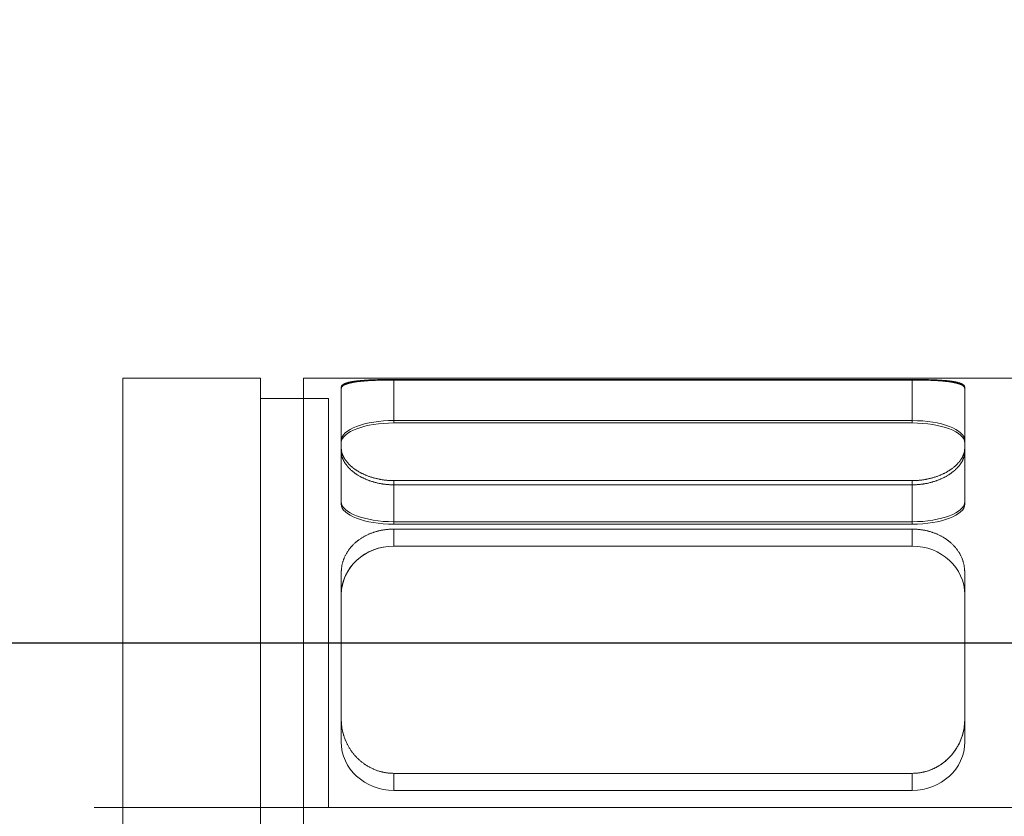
# Model space of a CAD drawing. Header units: millimetres. Extents: x 19428 to 22105, y 2450 to 5923.
# Tile 26 of 35: x 20238 to 20255, y 5444 to 5458. Entities that reach past the tile are written whole.
import ezdxf

# ---------------------------------------------------------------- set-up
doc = ezdxf.new("R2010")
doc.units = ezdxf.units.MM
doc.layers.add('图层1', color=7, linetype='Continuous', lineweight=25)
doc.layers.add('图层7', color=4, linetype='Continuous', lineweight=13)

# ---------------------------------------------------------------- blocks, each defined once
blk = doc.blocks.new('VL-O-1-4')
at = {"layer": '图层7'}
for p, q in [((1810.248, -1474.71), (1810.248, -1489.91)), ((1812.689, -1474.71), (1810.248, -1474.71)), ((1812.689, -1474.71), (1812.689, -1489.91)), ((1813.449, -1474.711), (1839.449, -1474.711)), ((1813.449, -1489.91), (1813.449, -1474.711)), ((1815.044, -1474.735), (1824.218, -1474.735)), ((1815.044, -1474.735), (1815.044, -1474.745)), ((1824.218, -1474.745), (1815.044, -1474.745)), ((1815.044, -1474.745), (1815.044, -1475.504)), ((1824.218, -1474.735), (1824.218, -1474.745)), ((1824.218, -1474.745), (1824.218, -1475.504)), ((1814.116, -1474.871), (1814.116, -1474.895)), ((1814.116, -1474.895), (1814.116, -1476.011)), ((1825.146, -1474.871), (1825.146, -1474.895)), ((1825.146, -1476.011), (1825.146, -1474.895)), ((1813.449, -1475.072), (1812.689, -1475.072)), ((1813.888, -1475.072), (1813.449, -1475.072)), ((1813.888, -1475.073), (1813.449, -1475.073)), ((1813.888, -1482.31), (1813.888, -1475.073)), ((1815.044, -1475.463), (1824.218, -1475.463)), ((1824.218, -1475.504), (1815.044, -1475.504)), ((1814.116, -1476.011), (1814.116, -1476.939)), ((1825.146, -1476.011), (1825.146, -1476.939)), ((1824.218, -1476.524), (1815.044, -1476.524)), ((1815.044, -1476.524), (1815.044, -1477.294)), ((1815.044, -1476.599), (1824.218, -1476.599)), ((1824.218, -1476.524), (1824.218, -1477.294)), ((1824.218, -1477.253), (1815.044, -1477.253)), ((1815.044, -1477.294), (1824.218, -1477.294)), ((1824.218, -1477.383), (1815.044, -1477.383)), ((1815.044, -1477.383), (1815.044, -1477.684)), ((1824.218, -1477.383), (1824.218, -1477.684)), ((1824.218, -1477.684), (1815.044, -1477.684)), ((1814.116, -1478.15), (1814.116, -1480.755)), ((1825.146, -1480.755), (1825.146, -1478.15)), ((1814.116, -1480.755), (1814.116, -1481.147)), ((1825.146, -1480.755), (1825.146, -1481.147)), ((1815.044, -1481.704), (1824.218, -1481.704)), ((1815.044, -1481.704), (1815.044, -1482.005)), ((1824.218, -1481.704), (1824.218, -1482.005)), ((1815.044, -1482.005), (1824.218, -1482.005)), ((1847.155, -1482.31), (1809.742, -1482.31)), ((1834.515, -1482.31), (1813.888, -1482.31))]:
    blk.add_line(p, q, dxfattribs=at)
for points in [[(1814.116, -1474.871), (1814.116, -1474.87), (1814.116, -1474.867), (1814.116, -1474.865), (1814.117, -1474.863), (1814.117, -1474.862), (1814.118, -1474.859), (1814.119, -1474.857), (1814.12, -1474.854), (1814.121, -1474.851), (1814.123, -1474.849), (1814.123, -1474.848), (1814.124, -1474.846), (1814.126, -1474.844), (1814.128, -1474.841), (1814.131, -1474.839), (1814.133, -1474.836), (1814.136, -1474.834), (1814.137, -1474.833), (1814.139, -1474.831), (1814.142, -1474.829), (1814.145, -1474.827), (1814.147, -1474.825), (1814.148, -1474.824), (1814.152, -1474.822), (1814.156, -1474.82), (1814.158, -1474.819), (1814.16, -1474.817), (1814.164, -1474.815), (1814.169, -1474.813), (1814.173, -1474.811), (1814.178, -1474.809), (1814.183, -1474.807), (1814.186, -1474.806), (1814.188, -1474.805), (1814.194, -1474.803), (1814.199, -1474.801), (1814.205, -1474.799), (1814.211, -1474.797), (1814.217, -1474.795), (1814.22, -1474.794), (1814.223, -1474.793), (1814.23, -1474.791), (1814.236, -1474.79), (1814.243, -1474.788), (1814.25, -1474.786), (1814.257, -1474.784), (1814.261, -1474.784), (1814.264, -1474.783), (1814.272, -1474.781), (1814.279, -1474.78), (1814.287, -1474.778), (1814.295, -1474.777), (1814.303, -1474.775), (1814.307, -1474.774), (1814.311, -1474.774), (1814.319, -1474.772), (1814.328, -1474.771), (1814.336, -1474.77), (1814.345, -1474.768), (1814.354, -1474.767), (1814.358, -1474.766), (1814.362, -1474.766), (1814.371, -1474.765), (1814.38, -1474.764), (1814.385, -1474.763), (1814.389, -1474.762), (1814.399, -1474.761), (1814.408, -1474.76), (1814.413, -1474.76), (1814.418, -1474.759), (1814.427, -1474.758), (1814.437, -1474.757), (1814.447, -1474.756), (1814.458, -1474.755), (1814.468, -1474.754), (1814.473, -1474.754), (1814.479, -1474.753), (1814.489, -1474.752), (1814.5, -1474.752), (1814.511, -1474.751), (1814.522, -1474.75), (1814.534, -1474.749), (1814.539, -1474.749), (1814.545, -1474.748), (1814.557, -1474.748), (1814.568, -1474.747), (1814.58, -1474.746), (1814.592, -1474.745), (1814.604, -1474.745), (1814.61, -1474.744), (1814.616, -1474.744), (1814.629, -1474.744), (1814.641, -1474.743), (1814.654, -1474.742), (1814.666, -1474.742), (1814.679, -1474.741), (1814.685, -1474.741), (1814.692, -1474.741), (1814.704, -1474.74), (1814.717, -1474.74), (1814.73, -1474.739), (1814.743, -1474.739), (1814.757, -1474.739), (1814.763, -1474.738), (1814.77, -1474.738), (1814.783, -1474.738), (1814.796, -1474.738), (1814.803, -1474.737), (1814.81, -1474.737), (1814.823, -1474.737), (1814.837, -1474.737), (1814.843, -1474.737), (1814.85, -1474.736), (1814.863, -1474.736), (1814.877, -1474.736), (1814.89, -1474.736), (1814.904, -1474.736), (1814.917, -1474.735), (1814.924, -1474.735), (1814.931, -1474.735), (1814.944, -1474.735), (1814.958, -1474.735), (1814.971, -1474.735), (1814.985, -1474.735), (1814.998, -1474.735), (1815.005, -1474.735), (1815.011, -1474.735), (1815.025, -1474.735), (1815.038, -1474.735), (1815.044, -1474.735)], [(1815.044, -1474.745), (1815.038, -1474.745), (1815.025, -1474.745), (1815.011, -1474.745), (1815.005, -1474.745), (1814.998, -1474.745), (1814.985, -1474.745), (1814.971, -1474.745), (1814.958, -1474.745), (1814.945, -1474.745), (1814.931, -1474.745), (1814.924, -1474.745), (1814.918, -1474.745), (1814.904, -1474.746), (1814.891, -1474.746), (1814.877, -1474.746), (1814.864, -1474.746), (1814.85, -1474.747), (1814.844, -1474.747), (1814.837, -1474.747), (1814.823, -1474.747), (1814.81, -1474.748), (1814.803, -1474.748), (1814.797, -1474.748), (1814.783, -1474.748), (1814.77, -1474.749), (1814.764, -1474.749), (1814.757, -1474.749), (1814.744, -1474.75), (1814.731, -1474.75), (1814.718, -1474.751), (1814.705, -1474.751), (1814.692, -1474.752), (1814.686, -1474.752), (1814.679, -1474.752), (1814.667, -1474.753), (1814.654, -1474.754), (1814.642, -1474.754), (1814.629, -1474.755), (1814.617, -1474.756), (1814.611, -1474.756), (1814.605, -1474.756), (1814.593, -1474.757), (1814.581, -1474.758), (1814.569, -1474.759), (1814.557, -1474.76), (1814.546, -1474.76), (1814.54, -1474.761), (1814.534, -1474.761), (1814.523, -1474.762), (1814.512, -1474.763), (1814.501, -1474.764), (1814.49, -1474.765), (1814.479, -1474.766), (1814.474, -1474.767), (1814.468, -1474.767), (1814.458, -1474.768), (1814.448, -1474.769), (1814.438, -1474.77), (1814.428, -1474.772), (1814.418, -1474.773), (1814.413, -1474.773), (1814.408, -1474.774), (1814.399, -1474.775), (1814.39, -1474.776), (1814.385, -1474.777), (1814.381, -1474.778), (1814.372, -1474.779), (1814.363, -1474.78), (1814.358, -1474.781), (1814.354, -1474.782), (1814.345, -1474.783), (1814.337, -1474.784), (1814.328, -1474.786), (1814.32, -1474.787), (1814.311, -1474.789), (1814.307, -1474.79), (1814.303, -1474.79), (1814.295, -1474.792), (1814.287, -1474.794), (1814.28, -1474.795), (1814.272, -1474.797), (1814.265, -1474.799), (1814.261, -1474.8), (1814.257, -1474.801), (1814.25, -1474.803), (1814.243, -1474.804), (1814.237, -1474.806), (1814.23, -1474.808), (1814.224, -1474.81), (1814.22, -1474.811), (1814.217, -1474.812), (1814.211, -1474.814), (1814.205, -1474.816), (1814.199, -1474.819), (1814.194, -1474.821), (1814.188, -1474.823), (1814.186, -1474.824), (1814.183, -1474.825), (1814.178, -1474.827), (1814.173, -1474.83), (1814.169, -1474.832), (1814.164, -1474.834), (1814.16, -1474.837), (1814.158, -1474.838), (1814.156, -1474.839), (1814.152, -1474.842), (1814.148, -1474.844), (1814.147, -1474.845), (1814.145, -1474.847), (1814.142, -1474.849), (1814.139, -1474.852), (1814.137, -1474.853), (1814.136, -1474.854), (1814.133, -1474.857), (1814.131, -1474.86), (1814.128, -1474.862), (1814.126, -1474.865), (1814.124, -1474.868), (1814.123, -1474.869), (1814.123, -1474.871), (1814.121, -1474.873), (1814.12, -1474.876), (1814.119, -1474.879), (1814.118, -1474.882), (1814.117, -1474.885), (1814.117, -1474.886), (1814.116, -1474.887), (1814.116, -1474.89), (1814.116, -1474.893), (1814.116, -1474.895)], [(1824.218, -1474.735), (1824.224, -1474.735), (1824.237, -1474.735), (1824.251, -1474.735), (1824.257, -1474.735), (1824.264, -1474.735), (1824.277, -1474.735), (1824.291, -1474.735), (1824.304, -1474.735), (1824.318, -1474.735), (1824.331, -1474.735), (1824.338, -1474.735), (1824.345, -1474.735), (1824.358, -1474.736), (1824.372, -1474.736), (1824.385, -1474.736), (1824.399, -1474.736), (1824.412, -1474.736), (1824.419, -1474.737), (1824.425, -1474.737), (1824.439, -1474.737), (1824.452, -1474.737), (1824.459, -1474.737), (1824.466, -1474.738), (1824.479, -1474.738), (1824.492, -1474.738), (1824.499, -1474.738), (1824.505, -1474.739), (1824.519, -1474.739), (1824.532, -1474.739), (1824.545, -1474.74), (1824.558, -1474.74), (1824.57, -1474.741), (1824.577, -1474.741), (1824.583, -1474.741), (1824.596, -1474.742), (1824.608, -1474.742), (1824.621, -1474.743), (1824.633, -1474.744), (1824.646, -1474.744), (1824.652, -1474.744), (1824.658, -1474.745), (1824.67, -1474.745), (1824.682, -1474.746), (1824.694, -1474.747), (1824.705, -1474.748), (1824.717, -1474.748), (1824.723, -1474.749), (1824.728, -1474.749), (1824.74, -1474.75), (1824.751, -1474.751), (1824.762, -1474.752), (1824.773, -1474.752), (1824.783, -1474.753), (1824.789, -1474.754), (1824.794, -1474.754), (1824.804, -1474.755), (1824.815, -1474.756), (1824.825, -1474.757), (1824.835, -1474.758), (1824.844, -1474.759), (1824.849, -1474.76), (1824.854, -1474.76), (1824.863, -1474.761), (1824.873, -1474.762), (1824.877, -1474.763), (1824.882, -1474.764), (1824.891, -1474.765), (1824.9, -1474.766), (1824.904, -1474.766), (1824.908, -1474.767), (1824.917, -1474.768), (1824.926, -1474.77), (1824.934, -1474.771), (1824.943, -1474.772), (1824.951, -1474.774), (1824.955, -1474.774), (1824.959, -1474.775), (1824.967, -1474.777), (1824.975, -1474.778), (1824.983, -1474.78), (1824.99, -1474.781), (1824.998, -1474.783), (1825.001, -1474.784), (1825.005, -1474.784), (1825.012, -1474.786), (1825.019, -1474.788), (1825.026, -1474.79), (1825.032, -1474.791), (1825.039, -1474.793), (1825.042, -1474.794), (1825.045, -1474.795), (1825.051, -1474.797), (1825.057, -1474.799), (1825.063, -1474.801), (1825.068, -1474.803), (1825.074, -1474.805), (1825.076, -1474.806), (1825.079, -1474.807), (1825.084, -1474.809), (1825.089, -1474.811), (1825.093, -1474.813), (1825.098, -1474.815), (1825.102, -1474.817), (1825.104, -1474.819), (1825.106, -1474.82), (1825.11, -1474.822), (1825.114, -1474.824), (1825.115, -1474.825), (1825.117, -1474.827), (1825.12, -1474.829), (1825.123, -1474.831), (1825.125, -1474.833), (1825.126, -1474.834), (1825.129, -1474.836), (1825.131, -1474.839), (1825.134, -1474.841), (1825.136, -1474.844), (1825.138, -1474.846), (1825.139, -1474.848), (1825.139, -1474.849), (1825.141, -1474.851), (1825.142, -1474.854), (1825.143, -1474.857), (1825.144, -1474.859), (1825.145, -1474.862), (1825.145, -1474.863), (1825.146, -1474.865), (1825.146, -1474.867), (1825.146, -1474.87), (1825.146, -1474.871)], [(1825.146, -1474.895), (1825.146, -1474.893), (1825.146, -1474.89), (1825.146, -1474.887), (1825.145, -1474.886), (1825.145, -1474.885), (1825.144, -1474.882), (1825.143, -1474.879), (1825.142, -1474.876), (1825.141, -1474.873), (1825.139, -1474.871), (1825.139, -1474.869), (1825.138, -1474.868), (1825.136, -1474.865), (1825.134, -1474.862), (1825.131, -1474.86), (1825.129, -1474.857), (1825.126, -1474.854), (1825.125, -1474.853), (1825.123, -1474.852), (1825.12, -1474.849), (1825.117, -1474.847), (1825.115, -1474.845), (1825.114, -1474.844), (1825.11, -1474.842), (1825.106, -1474.839), (1825.104, -1474.838), (1825.102, -1474.837), (1825.098, -1474.834), (1825.093, -1474.832), (1825.089, -1474.83), (1825.084, -1474.827), (1825.079, -1474.825), (1825.076, -1474.824), (1825.074, -1474.823), (1825.068, -1474.821), (1825.063, -1474.819), (1825.057, -1474.816), (1825.051, -1474.814), (1825.045, -1474.812), (1825.042, -1474.811), (1825.038, -1474.81), (1825.032, -1474.808), (1825.025, -1474.806), (1825.019, -1474.804), (1825.012, -1474.803), (1825.005, -1474.801), (1825.001, -1474.8), (1824.997, -1474.799), (1824.99, -1474.797), (1824.982, -1474.795), (1824.975, -1474.794), (1824.967, -1474.792), (1824.959, -1474.79), (1824.955, -1474.79), (1824.951, -1474.789), (1824.942, -1474.787), (1824.934, -1474.786), (1824.925, -1474.784), (1824.917, -1474.783), (1824.908, -1474.782), (1824.904, -1474.781), (1824.899, -1474.78), (1824.89, -1474.779), (1824.881, -1474.778), (1824.877, -1474.777), (1824.872, -1474.776), (1824.863, -1474.775), (1824.854, -1474.774), (1824.849, -1474.773), (1824.844, -1474.773), (1824.834, -1474.772), (1824.824, -1474.77), (1824.814, -1474.769), (1824.804, -1474.768), (1824.794, -1474.767), (1824.788, -1474.767), (1824.783, -1474.766), (1824.772, -1474.765), (1824.761, -1474.764), (1824.75, -1474.763), (1824.739, -1474.762), (1824.728, -1474.761), (1824.722, -1474.761), (1824.716, -1474.76), (1824.705, -1474.76), (1824.693, -1474.759), (1824.681, -1474.758), (1824.669, -1474.757), (1824.657, -1474.756), (1824.651, -1474.756), (1824.645, -1474.756), (1824.633, -1474.755), (1824.62, -1474.754), (1824.608, -1474.754), (1824.595, -1474.753), (1824.583, -1474.752), (1824.576, -1474.752), (1824.57, -1474.752), (1824.557, -1474.751), (1824.544, -1474.751), (1824.531, -1474.75), (1824.518, -1474.75), (1824.505, -1474.749), (1824.498, -1474.749), (1824.492, -1474.749), (1824.479, -1474.748), (1824.465, -1474.748), (1824.459, -1474.748), (1824.452, -1474.748), (1824.439, -1474.747), (1824.425, -1474.747), (1824.418, -1474.747), (1824.412, -1474.747), (1824.398, -1474.746), (1824.385, -1474.746), (1824.371, -1474.746), (1824.358, -1474.746), (1824.344, -1474.745), (1824.338, -1474.745), (1824.331, -1474.745), (1824.317, -1474.745), (1824.304, -1474.745), (1824.291, -1474.745), (1824.277, -1474.745), (1824.264, -1474.745), (1824.257, -1474.745), (1824.251, -1474.745), (1824.237, -1474.745), (1824.224, -1474.745), (1824.218, -1474.745)], [(1815.044, -1476.524), (1815.038, -1476.524), (1815.025, -1476.524), (1815.011, -1476.524), (1815.005, -1476.524), (1814.998, -1476.524), (1814.985, -1476.523), (1814.971, -1476.522), (1814.958, -1476.522), (1814.944, -1476.521), (1814.931, -1476.52), (1814.924, -1476.519), (1814.917, -1476.518), (1814.904, -1476.517), (1814.89, -1476.516), (1814.877, -1476.514), (1814.863, -1476.512), (1814.85, -1476.51), (1814.843, -1476.509), (1814.837, -1476.508), (1814.823, -1476.506), (1814.81, -1476.504), (1814.803, -1476.503), (1814.796, -1476.502), (1814.783, -1476.499), (1814.77, -1476.496), (1814.763, -1476.495), (1814.757, -1476.493), (1814.743, -1476.49), (1814.73, -1476.487), (1814.717, -1476.484), (1814.704, -1476.481), (1814.692, -1476.477), (1814.685, -1476.476), (1814.679, -1476.474), (1814.666, -1476.47), (1814.654, -1476.466), (1814.641, -1476.462), (1814.629, -1476.458), (1814.616, -1476.454), (1814.61, -1476.452), (1814.604, -1476.45), (1814.592, -1476.445), (1814.58, -1476.441), (1814.568, -1476.436), (1814.557, -1476.431), (1814.545, -1476.427), (1814.539, -1476.424), (1814.534, -1476.422), (1814.522, -1476.417), (1814.511, -1476.412), (1814.5, -1476.406), (1814.489, -1476.401), (1814.479, -1476.396), (1814.473, -1476.393), (1814.468, -1476.391), (1814.458, -1476.385), (1814.447, -1476.38), (1814.437, -1476.374), (1814.427, -1476.368), (1814.418, -1476.363), (1814.413, -1476.36), (1814.408, -1476.357), (1814.399, -1476.351), (1814.389, -1476.345), (1814.385, -1476.342), (1814.38, -1476.339), (1814.371, -1476.333), (1814.362, -1476.327), (1814.358, -1476.324), (1814.354, -1476.321), (1814.345, -1476.315), (1814.336, -1476.308), (1814.328, -1476.302), (1814.319, -1476.295), (1814.311, -1476.289), (1814.307, -1476.285), (1814.303, -1476.282), (1814.295, -1476.275), (1814.287, -1476.268), (1814.279, -1476.262), (1814.272, -1476.255), (1814.264, -1476.248), (1814.261, -1476.244), (1814.257, -1476.24), (1814.25, -1476.233), (1814.243, -1476.226), (1814.236, -1476.219), (1814.23, -1476.211), (1814.223, -1476.204), (1814.22, -1476.2), (1814.217, -1476.197), (1814.211, -1476.189), (1814.205, -1476.182), (1814.199, -1476.174), (1814.194, -1476.167), (1814.188, -1476.159), (1814.186, -1476.155), (1814.183, -1476.151), (1814.178, -1476.144), (1814.173, -1476.136), (1814.169, -1476.128), (1814.164, -1476.121), (1814.16, -1476.113), (1814.158, -1476.109), (1814.156, -1476.105), (1814.152, -1476.098), (1814.148, -1476.09), (1814.147, -1476.086), (1814.145, -1476.082), (1814.142, -1476.074), (1814.139, -1476.067), (1814.137, -1476.063), (1814.136, -1476.059), (1814.133, -1476.051), (1814.131, -1476.044), (1814.128, -1476.036), (1814.126, -1476.028), (1814.124, -1476.021), (1814.123, -1476.017), (1814.123, -1476.013), (1814.121, -1476.006), (1814.12, -1475.998), (1814.119, -1475.991), (1814.118, -1475.983), (1814.117, -1475.976), (1814.117, -1475.972), (1814.116, -1475.968), (1814.116, -1475.961), (1814.116, -1475.954), (1814.116, -1475.95)], [(1814.116, -1476.011), (1814.116, -1476.015), (1814.116, -1476.022), (1814.116, -1476.03), (1814.117, -1476.034), (1814.117, -1476.037), (1814.118, -1476.045), (1814.119, -1476.053), (1814.12, -1476.06), (1814.121, -1476.068), (1814.123, -1476.076), (1814.123, -1476.08), (1814.124, -1476.084), (1814.126, -1476.091), (1814.128, -1476.099), (1814.13, -1476.107), (1814.133, -1476.115), (1814.136, -1476.123), (1814.137, -1476.127), (1814.139, -1476.131), (1814.142, -1476.138), (1814.145, -1476.146), (1814.147, -1476.15), (1814.148, -1476.154), (1814.152, -1476.162), (1814.156, -1476.17), (1814.158, -1476.174), (1814.16, -1476.178), (1814.164, -1476.186), (1814.169, -1476.194), (1814.173, -1476.202), (1814.178, -1476.209), (1814.183, -1476.217), (1814.186, -1476.221), (1814.188, -1476.225), (1814.194, -1476.233), (1814.199, -1476.24), (1814.205, -1476.248), (1814.211, -1476.256), (1814.217, -1476.263), (1814.22, -1476.267), (1814.223, -1476.271), (1814.23, -1476.279), (1814.236, -1476.286), (1814.243, -1476.293), (1814.25, -1476.301), (1814.257, -1476.308), (1814.261, -1476.312), (1814.264, -1476.315), (1814.272, -1476.323), (1814.279, -1476.33), (1814.287, -1476.337), (1814.295, -1476.344), (1814.303, -1476.351), (1814.307, -1476.354), (1814.311, -1476.358), (1814.319, -1476.364), (1814.327, -1476.371), (1814.336, -1476.378), (1814.344, -1476.384), (1814.353, -1476.391), (1814.357, -1476.394), (1814.362, -1476.397), (1814.371, -1476.403), (1814.38, -1476.409), (1814.384, -1476.412), (1814.389, -1476.415), (1814.398, -1476.421), (1814.408, -1476.427), (1814.412, -1476.43), (1814.417, -1476.433), (1814.427, -1476.439), (1814.437, -1476.445), (1814.447, -1476.451), (1814.457, -1476.456), (1814.467, -1476.462), (1814.473, -1476.465), (1814.478, -1476.467), (1814.489, -1476.473), (1814.5, -1476.478), (1814.511, -1476.483), (1814.522, -1476.489), (1814.533, -1476.494), (1814.539, -1476.496), (1814.544, -1476.499), (1814.556, -1476.504), (1814.568, -1476.508), (1814.58, -1476.513), (1814.592, -1476.518), (1814.604, -1476.522), (1814.61, -1476.525), (1814.616, -1476.527), (1814.628, -1476.531), (1814.641, -1476.535), (1814.653, -1476.539), (1814.666, -1476.543), (1814.678, -1476.547), (1814.685, -1476.549), (1814.691, -1476.551), (1814.704, -1476.554), (1814.717, -1476.558), (1814.73, -1476.561), (1814.743, -1476.564), (1814.756, -1476.567), (1814.763, -1476.569), (1814.769, -1476.57), (1814.783, -1476.573), (1814.796, -1476.576), (1814.803, -1476.577), (1814.809, -1476.578), (1814.823, -1476.58), (1814.836, -1476.583), (1814.843, -1476.584), (1814.85, -1476.585), (1814.863, -1476.587), (1814.877, -1476.588), (1814.89, -1476.59), (1814.904, -1476.592), (1814.917, -1476.593), (1814.924, -1476.594), (1814.931, -1476.594), (1814.944, -1476.595), (1814.958, -1476.596), (1814.971, -1476.597), (1814.985, -1476.598), (1814.998, -1476.598), (1815.005, -1476.598), (1815.011, -1476.599), (1815.025, -1476.599), (1815.038, -1476.599), (1815.044, -1476.599)], [(1825.146, -1475.95), (1825.146, -1475.954), (1825.146, -1475.961), (1825.146, -1475.968), (1825.145, -1475.972), (1825.145, -1475.976), (1825.144, -1475.983), (1825.143, -1475.991), (1825.142, -1475.998), (1825.141, -1476.006), (1825.139, -1476.013), (1825.139, -1476.017), (1825.138, -1476.021), (1825.136, -1476.028), (1825.134, -1476.036), (1825.131, -1476.044), (1825.129, -1476.051), (1825.126, -1476.059), (1825.125, -1476.063), (1825.123, -1476.067), (1825.12, -1476.074), (1825.117, -1476.082), (1825.115, -1476.086), (1825.114, -1476.09), (1825.11, -1476.098), (1825.106, -1476.105), (1825.104, -1476.109), (1825.102, -1476.113), (1825.098, -1476.121), (1825.093, -1476.128), (1825.089, -1476.136), (1825.084, -1476.144), (1825.079, -1476.151), (1825.076, -1476.155), (1825.074, -1476.159), (1825.068, -1476.167), (1825.063, -1476.174), (1825.057, -1476.182), (1825.051, -1476.189), (1825.045, -1476.197), (1825.042, -1476.2), (1825.039, -1476.204), (1825.032, -1476.211), (1825.026, -1476.219), (1825.019, -1476.226), (1825.012, -1476.233), (1825.005, -1476.24), (1825.001, -1476.244), (1824.998, -1476.248), (1824.99, -1476.255), (1824.983, -1476.262), (1824.975, -1476.268), (1824.967, -1476.275), (1824.959, -1476.282), (1824.955, -1476.285), (1824.951, -1476.289), (1824.943, -1476.295), (1824.934, -1476.302), (1824.926, -1476.308), (1824.917, -1476.315), (1824.908, -1476.321), (1824.904, -1476.324), (1824.9, -1476.327), (1824.891, -1476.333), (1824.882, -1476.339), (1824.877, -1476.342), (1824.873, -1476.345), (1824.863, -1476.351), (1824.854, -1476.357), (1824.849, -1476.36), (1824.844, -1476.363), (1824.835, -1476.368), (1824.825, -1476.374), (1824.815, -1476.38), (1824.804, -1476.385), (1824.794, -1476.391), (1824.789, -1476.393), (1824.783, -1476.396), (1824.773, -1476.401), (1824.762, -1476.406), (1824.751, -1476.412), (1824.74, -1476.417), (1824.728, -1476.422), (1824.723, -1476.424), (1824.717, -1476.427), (1824.705, -1476.431), (1824.694, -1476.436), (1824.682, -1476.441), (1824.67, -1476.445), (1824.658, -1476.45), (1824.652, -1476.452), (1824.646, -1476.454), (1824.633, -1476.458), (1824.621, -1476.462), (1824.608, -1476.466), (1824.596, -1476.47), (1824.583, -1476.474), (1824.577, -1476.476), (1824.57, -1476.477), (1824.558, -1476.481), (1824.545, -1476.484), (1824.532, -1476.487), (1824.519, -1476.49), (1824.505, -1476.493), (1824.499, -1476.495), (1824.492, -1476.496), (1824.479, -1476.499), (1824.466, -1476.502), (1824.459, -1476.503), (1824.452, -1476.504), (1824.439, -1476.506), (1824.425, -1476.508), (1824.419, -1476.509), (1824.412, -1476.51), (1824.399, -1476.512), (1824.385, -1476.514), (1824.372, -1476.516), (1824.358, -1476.517), (1824.345, -1476.518), (1824.338, -1476.519), (1824.331, -1476.52), (1824.318, -1476.521), (1824.304, -1476.522), (1824.291, -1476.522), (1824.277, -1476.523), (1824.264, -1476.524), (1824.257, -1476.524), (1824.251, -1476.524), (1824.237, -1476.524), (1824.224, -1476.524), (1824.218, -1476.524)], [(1824.218, -1476.599), (1824.224, -1476.599), (1824.237, -1476.599), (1824.251, -1476.599), (1824.257, -1476.598), (1824.264, -1476.598), (1824.277, -1476.598), (1824.291, -1476.597), (1824.304, -1476.596), (1824.318, -1476.595), (1824.331, -1476.594), (1824.338, -1476.594), (1824.345, -1476.593), (1824.358, -1476.592), (1824.372, -1476.59), (1824.385, -1476.588), (1824.399, -1476.587), (1824.412, -1476.585), (1824.419, -1476.584), (1824.426, -1476.583), (1824.439, -1476.58), (1824.453, -1476.578), (1824.459, -1476.577), (1824.466, -1476.576), (1824.479, -1476.573), (1824.493, -1476.57), (1824.499, -1476.569), (1824.506, -1476.567), (1824.519, -1476.564), (1824.532, -1476.561), (1824.545, -1476.558), (1824.558, -1476.554), (1824.571, -1476.551), (1824.577, -1476.549), (1824.584, -1476.547), (1824.596, -1476.543), (1824.609, -1476.539), (1824.621, -1476.535), (1824.634, -1476.531), (1824.646, -1476.527), (1824.652, -1476.525), (1824.658, -1476.522), (1824.67, -1476.518), (1824.682, -1476.513), (1824.694, -1476.508), (1824.706, -1476.504), (1824.718, -1476.499), (1824.723, -1476.496), (1824.729, -1476.494), (1824.74, -1476.489), (1824.751, -1476.483), (1824.762, -1476.478), (1824.773, -1476.473), (1824.784, -1476.467), (1824.789, -1476.465), (1824.795, -1476.462), (1824.805, -1476.456), (1824.815, -1476.451), (1824.825, -1476.445), (1824.835, -1476.439), (1824.845, -1476.433), (1824.85, -1476.43), (1824.854, -1476.427), (1824.864, -1476.421), (1824.873, -1476.415), (1824.878, -1476.412), (1824.882, -1476.409), (1824.891, -1476.403), (1824.9, -1476.397), (1824.904, -1476.394), (1824.909, -1476.391), (1824.918, -1476.384), (1824.926, -1476.378), (1824.935, -1476.371), (1824.943, -1476.364), (1824.951, -1476.358), (1824.955, -1476.354), (1824.959, -1476.351), (1824.967, -1476.344), (1824.975, -1476.337), (1824.983, -1476.33), (1824.99, -1476.323), (1824.998, -1476.315), (1825.001, -1476.312), (1825.005, -1476.308), (1825.012, -1476.301), (1825.019, -1476.293), (1825.026, -1476.286), (1825.032, -1476.279), (1825.039, -1476.271), (1825.042, -1476.267), (1825.045, -1476.263), (1825.051, -1476.256), (1825.057, -1476.248), (1825.063, -1476.24), (1825.068, -1476.233), (1825.074, -1476.225), (1825.076, -1476.221), (1825.079, -1476.217), (1825.084, -1476.209), (1825.089, -1476.202), (1825.093, -1476.194), (1825.098, -1476.186), (1825.102, -1476.178), (1825.104, -1476.174), (1825.106, -1476.17), (1825.11, -1476.162), (1825.114, -1476.154), (1825.115, -1476.15), (1825.117, -1476.146), (1825.12, -1476.138), (1825.123, -1476.131), (1825.125, -1476.127), (1825.126, -1476.123), (1825.129, -1476.115), (1825.131, -1476.107), (1825.134, -1476.099), (1825.136, -1476.091), (1825.138, -1476.084), (1825.139, -1476.08), (1825.139, -1476.076), (1825.141, -1476.068), (1825.142, -1476.06), (1825.143, -1476.053), (1825.144, -1476.045), (1825.145, -1476.037), (1825.145, -1476.034), (1825.146, -1476.03), (1825.146, -1476.022), (1825.146, -1476.015), (1825.146, -1476.011)], [(1815.044, -1477.383), (1815.038, -1477.383), (1815.025, -1477.383), (1815.011, -1477.383), (1815.005, -1477.383), (1814.998, -1477.384), (1814.985, -1477.384), (1814.971, -1477.385), (1814.958, -1477.386), (1814.944, -1477.387), (1814.931, -1477.388), (1814.924, -1477.389), (1814.917, -1477.39), (1814.904, -1477.391), (1814.89, -1477.393), (1814.877, -1477.395), (1814.863, -1477.397), (1814.85, -1477.399), (1814.843, -1477.4), (1814.837, -1477.401), (1814.823, -1477.404), (1814.81, -1477.407), (1814.803, -1477.408), (1814.796, -1477.41), (1814.783, -1477.413), (1814.77, -1477.416), (1814.763, -1477.418), (1814.757, -1477.419), (1814.743, -1477.423), (1814.73, -1477.426), (1814.717, -1477.43), (1814.704, -1477.434), (1814.692, -1477.438), (1814.685, -1477.441), (1814.679, -1477.443), (1814.666, -1477.447), (1814.654, -1477.452), (1814.641, -1477.457), (1814.629, -1477.462), (1814.616, -1477.467), (1814.61, -1477.469), (1814.604, -1477.472), (1814.592, -1477.477), (1814.58, -1477.483), (1814.568, -1477.488), (1814.557, -1477.494), (1814.545, -1477.5), (1814.539, -1477.503), (1814.534, -1477.506), (1814.522, -1477.512), (1814.511, -1477.518), (1814.5, -1477.525), (1814.489, -1477.531), (1814.479, -1477.538), (1814.473, -1477.541), (1814.468, -1477.544), (1814.458, -1477.551), (1814.447, -1477.558), (1814.437, -1477.565), (1814.427, -1477.572), (1814.418, -1477.579), (1814.413, -1477.583), (1814.408, -1477.586), (1814.399, -1477.594), (1814.389, -1477.601), (1814.385, -1477.605), (1814.38, -1477.609), (1814.371, -1477.616), (1814.362, -1477.624), (1814.358, -1477.628), (1814.354, -1477.632), (1814.345, -1477.64), (1814.336, -1477.648), (1814.328, -1477.656), (1814.319, -1477.665), (1814.311, -1477.674), (1814.307, -1477.678), (1814.303, -1477.682), (1814.295, -1477.691), (1814.287, -1477.7), (1814.279, -1477.709), (1814.272, -1477.718), (1814.264, -1477.728), (1814.261, -1477.732), (1814.257, -1477.737), (1814.25, -1477.747), (1814.243, -1477.756), (1814.236, -1477.766), (1814.23, -1477.776), (1814.223, -1477.786), (1814.22, -1477.791), (1814.217, -1477.796), (1814.211, -1477.806), (1814.205, -1477.816), (1814.199, -1477.826), (1814.194, -1477.837), (1814.188, -1477.847), (1814.186, -1477.852), (1814.183, -1477.858), (1814.178, -1477.868), (1814.173, -1477.879), (1814.169, -1477.89), (1814.164, -1477.9), (1814.16, -1477.911), (1814.158, -1477.917), (1814.156, -1477.922), (1814.152, -1477.933), (1814.148, -1477.944), (1814.147, -1477.949), (1814.145, -1477.955), (1814.142, -1477.966), (1814.139, -1477.977), (1814.137, -1477.983), (1814.136, -1477.988), (1814.133, -1477.999), (1814.131, -1478.011), (1814.128, -1478.022), (1814.126, -1478.033), (1814.124, -1478.044), (1814.123, -1478.05), (1814.123, -1478.055), (1814.121, -1478.066), (1814.12, -1478.078), (1814.119, -1478.089), (1814.118, -1478.1), (1814.117, -1478.111), (1814.117, -1478.117), (1814.116, -1478.122), (1814.116, -1478.133), (1814.116, -1478.144), (1814.116, -1478.15)], [(1814.116, -1478.15), (1814.116, -1478.144), (1814.116, -1478.133), (1814.116, -1478.122), (1814.117, -1478.117), (1814.117, -1478.111), (1814.118, -1478.1), (1814.119, -1478.089), (1814.12, -1478.078), (1814.121, -1478.066), (1814.123, -1478.055), (1814.123, -1478.05), (1814.124, -1478.044), (1814.126, -1478.033), (1814.128, -1478.022), (1814.131, -1478.011), (1814.133, -1477.999), (1814.136, -1477.988), (1814.137, -1477.983), (1814.139, -1477.977), (1814.142, -1477.966), (1814.145, -1477.955), (1814.147, -1477.949), (1814.148, -1477.944), (1814.152, -1477.933), (1814.156, -1477.922), (1814.158, -1477.917), (1814.16, -1477.911), (1814.164, -1477.9), (1814.169, -1477.89), (1814.173, -1477.879), (1814.178, -1477.868), (1814.183, -1477.858), (1814.186, -1477.852), (1814.188, -1477.847), (1814.194, -1477.837), (1814.199, -1477.826), (1814.205, -1477.816), (1814.211, -1477.806), (1814.217, -1477.796), (1814.22, -1477.791), (1814.223, -1477.786), (1814.23, -1477.776), (1814.236, -1477.766), (1814.243, -1477.756), (1814.25, -1477.747), (1814.257, -1477.737), (1814.261, -1477.732), (1814.264, -1477.728), (1814.272, -1477.718), (1814.279, -1477.709), (1814.287, -1477.7), (1814.295, -1477.691), (1814.303, -1477.682), (1814.307, -1477.678), (1814.311, -1477.674), (1814.319, -1477.665), (1814.328, -1477.656), (1814.336, -1477.648), (1814.345, -1477.64), (1814.354, -1477.632), (1814.358, -1477.628), (1814.362, -1477.624), (1814.371, -1477.616), (1814.38, -1477.609), (1814.385, -1477.605), (1814.389, -1477.601), (1814.399, -1477.594), (1814.408, -1477.586), (1814.413, -1477.583), (1814.418, -1477.579), (1814.427, -1477.572), (1814.437, -1477.565), (1814.447, -1477.558), (1814.458, -1477.551), (1814.468, -1477.544), (1814.473, -1477.541), (1814.479, -1477.538), (1814.489, -1477.531), (1814.5, -1477.525), (1814.511, -1477.518), (1814.522, -1477.512), (1814.534, -1477.506), (1814.539, -1477.503), (1814.545, -1477.5), (1814.557, -1477.494), (1814.568, -1477.488), (1814.58, -1477.483), (1814.592, -1477.477), (1814.604, -1477.472), (1814.61, -1477.469), (1814.616, -1477.467), (1814.629, -1477.462), (1814.641, -1477.457), (1814.654, -1477.452), (1814.666, -1477.447), (1814.679, -1477.443), (1814.685, -1477.441), (1814.692, -1477.438), (1814.704, -1477.434), (1814.717, -1477.43), (1814.73, -1477.426), (1814.743, -1477.423), (1814.757, -1477.419), (1814.763, -1477.418), (1814.77, -1477.416), (1814.783, -1477.413), (1814.796, -1477.41), (1814.803, -1477.408), (1814.81, -1477.407), (1814.823, -1477.404), (1814.837, -1477.401), (1814.843, -1477.4), (1814.85, -1477.399), (1814.863, -1477.397), (1814.877, -1477.395), (1814.89, -1477.393), (1814.904, -1477.391), (1814.917, -1477.39), (1814.924, -1477.389), (1814.931, -1477.388), (1814.944, -1477.387), (1814.958, -1477.386), (1814.971, -1477.385), (1814.985, -1477.384), (1814.998, -1477.384), (1815.005, -1477.383), (1815.011, -1477.383), (1815.025, -1477.383), (1815.038, -1477.383), (1815.044, -1477.383)], [(1825.146, -1478.15), (1825.146, -1478.144), (1825.146, -1478.133), (1825.146, -1478.122), (1825.145, -1478.117), (1825.145, -1478.111), (1825.144, -1478.1), (1825.143, -1478.089), (1825.142, -1478.078), (1825.141, -1478.066), (1825.139, -1478.055), (1825.139, -1478.05), (1825.138, -1478.044), (1825.136, -1478.033), (1825.134, -1478.022), (1825.131, -1478.011), (1825.129, -1477.999), (1825.126, -1477.988), (1825.125, -1477.983), (1825.123, -1477.977), (1825.12, -1477.966), (1825.117, -1477.955), (1825.115, -1477.949), (1825.114, -1477.944), (1825.11, -1477.933), (1825.106, -1477.922), (1825.104, -1477.917), (1825.102, -1477.911), (1825.098, -1477.9), (1825.093, -1477.89), (1825.089, -1477.879), (1825.084, -1477.868), (1825.079, -1477.858), (1825.076, -1477.852), (1825.074, -1477.847), (1825.068, -1477.837), (1825.063, -1477.826), (1825.057, -1477.816), (1825.051, -1477.806), (1825.045, -1477.796), (1825.042, -1477.791), (1825.039, -1477.786), (1825.032, -1477.776), (1825.026, -1477.766), (1825.019, -1477.756), (1825.012, -1477.747), (1825.005, -1477.737), (1825.001, -1477.732), (1824.998, -1477.728), (1824.99, -1477.718), (1824.983, -1477.709), (1824.975, -1477.7), (1824.967, -1477.691), (1824.959, -1477.682), (1824.955, -1477.678), (1824.951, -1477.674), (1824.943, -1477.665), (1824.934, -1477.656), (1824.926, -1477.648), (1824.917, -1477.64), (1824.908, -1477.632), (1824.904, -1477.628), (1824.9, -1477.624), (1824.891, -1477.616), (1824.882, -1477.609), (1824.877, -1477.605), (1824.873, -1477.601), (1824.863, -1477.594), (1824.854, -1477.586), (1824.849, -1477.583), (1824.844, -1477.579), (1824.835, -1477.572), (1824.825, -1477.565), (1824.815, -1477.558), (1824.804, -1477.551), (1824.794, -1477.544), (1824.789, -1477.541), (1824.783, -1477.538), (1824.773, -1477.531), (1824.762, -1477.525), (1824.751, -1477.518), (1824.74, -1477.512), (1824.728, -1477.506), (1824.723, -1477.503), (1824.717, -1477.5), (1824.705, -1477.494), (1824.694, -1477.488), (1824.682, -1477.483), (1824.67, -1477.477), (1824.658, -1477.472), (1824.652, -1477.469), (1824.646, -1477.467), (1824.633, -1477.462), (1824.621, -1477.457), (1824.608, -1477.452), (1824.596, -1477.447), (1824.583, -1477.443), (1824.577, -1477.441), (1824.57, -1477.438), (1824.558, -1477.434), (1824.545, -1477.43), (1824.532, -1477.426), (1824.519, -1477.423), (1824.505, -1477.419), (1824.499, -1477.418), (1824.492, -1477.416), (1824.479, -1477.413), (1824.466, -1477.41), (1824.459, -1477.408), (1824.452, -1477.407), (1824.439, -1477.404), (1824.425, -1477.401), (1824.419, -1477.4), (1824.412, -1477.399), (1824.399, -1477.397), (1824.385, -1477.395), (1824.372, -1477.393), (1824.358, -1477.391), (1824.345, -1477.39), (1824.338, -1477.389), (1824.331, -1477.388), (1824.318, -1477.387), (1824.304, -1477.386), (1824.291, -1477.385), (1824.277, -1477.384), (1824.264, -1477.384), (1824.257, -1477.383), (1824.251, -1477.383), (1824.237, -1477.383), (1824.224, -1477.383), (1824.218, -1477.383)], [(1824.218, -1477.383), (1824.224, -1477.383), (1824.237, -1477.383), (1824.251, -1477.383), (1824.257, -1477.383), (1824.264, -1477.384), (1824.277, -1477.384), (1824.291, -1477.385), (1824.304, -1477.386), (1824.318, -1477.387), (1824.331, -1477.388), (1824.338, -1477.389), (1824.345, -1477.39), (1824.358, -1477.391), (1824.372, -1477.393), (1824.385, -1477.395), (1824.399, -1477.397), (1824.412, -1477.399), (1824.419, -1477.4), (1824.425, -1477.401), (1824.439, -1477.404), (1824.452, -1477.407), (1824.459, -1477.408), (1824.466, -1477.41), (1824.479, -1477.413), (1824.492, -1477.416), (1824.499, -1477.418), (1824.505, -1477.419), (1824.519, -1477.423), (1824.532, -1477.426), (1824.545, -1477.43), (1824.558, -1477.434), (1824.57, -1477.438), (1824.577, -1477.441), (1824.583, -1477.443), (1824.596, -1477.447), (1824.608, -1477.452), (1824.621, -1477.457), (1824.633, -1477.462), (1824.646, -1477.467), (1824.652, -1477.469), (1824.658, -1477.472), (1824.67, -1477.477), (1824.682, -1477.483), (1824.694, -1477.488), (1824.705, -1477.494), (1824.717, -1477.5), (1824.723, -1477.503), (1824.728, -1477.506), (1824.74, -1477.512), (1824.751, -1477.518), (1824.762, -1477.525), (1824.773, -1477.531), (1824.783, -1477.538), (1824.789, -1477.541), (1824.794, -1477.544), (1824.804, -1477.551), (1824.815, -1477.558), (1824.825, -1477.565), (1824.835, -1477.572), (1824.844, -1477.579), (1824.849, -1477.583), (1824.854, -1477.586), (1824.863, -1477.594), (1824.873, -1477.601), (1824.877, -1477.605), (1824.882, -1477.609), (1824.891, -1477.616), (1824.9, -1477.624), (1824.904, -1477.628), (1824.908, -1477.632), (1824.917, -1477.64), (1824.926, -1477.648), (1824.934, -1477.656), (1824.943, -1477.665), (1824.951, -1477.674), (1824.955, -1477.678), (1824.959, -1477.682), (1824.967, -1477.691), (1824.975, -1477.7), (1824.983, -1477.709), (1824.99, -1477.718), (1824.998, -1477.728), (1825.001, -1477.732), (1825.005, -1477.737), (1825.012, -1477.747), (1825.019, -1477.756), (1825.026, -1477.766), (1825.032, -1477.776), (1825.039, -1477.786), (1825.042, -1477.791), (1825.045, -1477.796), (1825.051, -1477.806), (1825.057, -1477.816), (1825.063, -1477.826), (1825.068, -1477.837), (1825.074, -1477.847), (1825.076, -1477.852), (1825.079, -1477.858), (1825.084, -1477.868), (1825.089, -1477.879), (1825.093, -1477.89), (1825.098, -1477.9), (1825.102, -1477.911), (1825.104, -1477.917), (1825.106, -1477.922), (1825.11, -1477.933), (1825.114, -1477.944), (1825.115, -1477.949), (1825.117, -1477.955), (1825.12, -1477.966), (1825.123, -1477.977), (1825.125, -1477.983), (1825.126, -1477.988), (1825.129, -1477.999), (1825.131, -1478.011), (1825.134, -1478.022), (1825.136, -1478.033), (1825.138, -1478.044), (1825.139, -1478.05), (1825.139, -1478.055), (1825.141, -1478.066), (1825.142, -1478.078), (1825.143, -1478.089), (1825.144, -1478.1), (1825.145, -1478.111), (1825.145, -1478.117), (1825.146, -1478.122), (1825.146, -1478.133), (1825.146, -1478.144), (1825.146, -1478.15)], [(1814.116, -1480.755), (1814.116, -1480.761), (1814.116, -1480.774), (1814.116, -1480.787), (1814.117, -1480.794), (1814.117, -1480.8), (1814.118, -1480.814), (1814.119, -1480.827), (1814.12, -1480.84), (1814.121, -1480.853), (1814.123, -1480.866), (1814.123, -1480.873), (1814.124, -1480.88), (1814.126, -1480.893), (1814.128, -1480.906), (1814.131, -1480.92), (1814.133, -1480.933), (1814.136, -1480.946), (1814.137, -1480.953), (1814.139, -1480.96), (1814.142, -1480.973), (1814.145, -1480.986), (1814.147, -1480.993), (1814.148, -1480.999), (1814.152, -1481.013), (1814.156, -1481.026), (1814.158, -1481.032), (1814.16, -1481.039), (1814.164, -1481.052), (1814.169, -1481.065), (1814.173, -1481.078), (1814.178, -1481.091), (1814.183, -1481.104), (1814.186, -1481.11), (1814.188, -1481.117), (1814.194, -1481.129), (1814.199, -1481.142), (1814.205, -1481.155), (1814.211, -1481.167), (1814.217, -1481.18), (1814.22, -1481.186), (1814.223, -1481.192), (1814.23, -1481.204), (1814.236, -1481.216), (1814.243, -1481.228), (1814.25, -1481.24), (1814.257, -1481.252), (1814.261, -1481.258), (1814.264, -1481.264), (1814.272, -1481.275), (1814.279, -1481.287), (1814.287, -1481.298), (1814.295, -1481.309), (1814.303, -1481.32), (1814.307, -1481.326), (1814.311, -1481.331), (1814.319, -1481.342), (1814.328, -1481.353), (1814.336, -1481.363), (1814.345, -1481.373), (1814.354, -1481.383), (1814.358, -1481.388), (1814.362, -1481.393), (1814.371, -1481.403), (1814.38, -1481.413), (1814.385, -1481.418), (1814.389, -1481.422), (1814.399, -1481.432), (1814.408, -1481.441), (1814.413, -1481.446), (1814.418, -1481.45), (1814.427, -1481.459), (1814.437, -1481.468), (1814.447, -1481.477), (1814.458, -1481.486), (1814.468, -1481.495), (1814.473, -1481.499), (1814.479, -1481.503), (1814.489, -1481.511), (1814.5, -1481.52), (1814.511, -1481.528), (1814.522, -1481.536), (1814.534, -1481.544), (1814.539, -1481.548), (1814.545, -1481.552), (1814.557, -1481.559), (1814.568, -1481.566), (1814.58, -1481.574), (1814.592, -1481.581), (1814.604, -1481.588), (1814.61, -1481.591), (1814.616, -1481.594), (1814.629, -1481.601), (1814.641, -1481.607), (1814.654, -1481.613), (1814.666, -1481.619), (1814.679, -1481.625), (1814.685, -1481.628), (1814.692, -1481.631), (1814.704, -1481.636), (1814.717, -1481.641), (1814.73, -1481.646), (1814.743, -1481.651), (1814.757, -1481.656), (1814.763, -1481.658), (1814.77, -1481.66), (1814.783, -1481.664), (1814.796, -1481.668), (1814.803, -1481.67), (1814.81, -1481.672), (1814.823, -1481.676), (1814.837, -1481.679), (1814.843, -1481.68), (1814.85, -1481.682), (1814.863, -1481.685), (1814.877, -1481.688), (1814.89, -1481.69), (1814.904, -1481.692), (1814.917, -1481.694), (1814.924, -1481.695), (1814.931, -1481.696), (1814.944, -1481.698), (1814.958, -1481.699), (1814.971, -1481.701), (1814.985, -1481.702), (1814.998, -1481.702), (1815.005, -1481.703), (1815.011, -1481.703), (1815.025, -1481.703), (1815.038, -1481.704), (1815.044, -1481.704)], [(1815.044, -1481.704), (1815.038, -1481.704), (1815.025, -1481.703), (1815.011, -1481.703), (1815.005, -1481.703), (1814.998, -1481.702), (1814.985, -1481.702), (1814.971, -1481.701), (1814.958, -1481.699), (1814.944, -1481.698), (1814.931, -1481.696), (1814.924, -1481.695), (1814.917, -1481.694), (1814.904, -1481.692), (1814.89, -1481.69), (1814.877, -1481.688), (1814.863, -1481.685), (1814.85, -1481.682), (1814.843, -1481.68), (1814.837, -1481.679), (1814.823, -1481.676), (1814.81, -1481.672), (1814.803, -1481.67), (1814.796, -1481.668), (1814.783, -1481.664), (1814.77, -1481.66), (1814.763, -1481.658), (1814.757, -1481.656), (1814.743, -1481.651), (1814.73, -1481.646), (1814.717, -1481.641), (1814.704, -1481.636), (1814.692, -1481.631), (1814.685, -1481.628), (1814.679, -1481.625), (1814.666, -1481.619), (1814.654, -1481.613), (1814.641, -1481.607), (1814.629, -1481.601), (1814.616, -1481.594), (1814.61, -1481.591), (1814.604, -1481.588), (1814.592, -1481.581), (1814.58, -1481.574), (1814.568, -1481.566), (1814.557, -1481.559), (1814.545, -1481.552), (1814.539, -1481.548), (1814.534, -1481.544), (1814.522, -1481.536), (1814.511, -1481.528), (1814.5, -1481.52), (1814.489, -1481.511), (1814.479, -1481.503), (1814.473, -1481.499), (1814.468, -1481.495), (1814.458, -1481.486), (1814.447, -1481.477), (1814.437, -1481.468), (1814.427, -1481.459), (1814.418, -1481.45), (1814.413, -1481.446), (1814.408, -1481.441), (1814.399, -1481.432), (1814.389, -1481.422), (1814.385, -1481.418), (1814.38, -1481.413), (1814.371, -1481.403), (1814.362, -1481.393), (1814.358, -1481.388), (1814.354, -1481.383), (1814.345, -1481.373), (1814.336, -1481.363), (1814.328, -1481.353), (1814.319, -1481.342), (1814.311, -1481.331), (1814.307, -1481.326), (1814.303, -1481.32), (1814.295, -1481.309), (1814.287, -1481.298), (1814.279, -1481.287), (1814.272, -1481.275), (1814.264, -1481.264), (1814.261, -1481.258), (1814.257, -1481.252), (1814.25, -1481.24), (1814.243, -1481.228), (1814.236, -1481.216), (1814.23, -1481.204), (1814.223, -1481.192), (1814.22, -1481.186), (1814.217, -1481.18), (1814.211, -1481.167), (1814.205, -1481.155), (1814.199, -1481.142), (1814.194, -1481.129), (1814.188, -1481.117), (1814.186, -1481.11), (1814.183, -1481.104), (1814.178, -1481.091), (1814.173, -1481.078), (1814.169, -1481.065), (1814.164, -1481.052), (1814.16, -1481.039), (1814.158, -1481.032), (1814.156, -1481.026), (1814.152, -1481.013), (1814.148, -1480.999), (1814.147, -1480.993), (1814.145, -1480.986), (1814.142, -1480.973), (1814.139, -1480.96), (1814.137, -1480.953), (1814.136, -1480.946), (1814.133, -1480.933), (1814.131, -1480.92), (1814.128, -1480.906), (1814.126, -1480.893), (1814.124, -1480.88), (1814.123, -1480.873), (1814.123, -1480.866), (1814.121, -1480.853), (1814.12, -1480.84), (1814.119, -1480.827), (1814.118, -1480.814), (1814.117, -1480.8), (1814.117, -1480.794), (1814.116, -1480.787), (1814.116, -1480.774), (1814.116, -1480.761), (1814.116, -1480.755)], [(1824.218, -1481.704), (1824.224, -1481.704), (1824.237, -1481.703), (1824.251, -1481.703), (1824.257, -1481.703), (1824.264, -1481.702), (1824.277, -1481.702), (1824.291, -1481.701), (1824.304, -1481.699), (1824.318, -1481.698), (1824.331, -1481.696), (1824.338, -1481.695), (1824.345, -1481.694), (1824.358, -1481.692), (1824.372, -1481.69), (1824.385, -1481.688), (1824.399, -1481.685), (1824.412, -1481.682), (1824.419, -1481.68), (1824.425, -1481.679), (1824.439, -1481.676), (1824.452, -1481.672), (1824.459, -1481.67), (1824.466, -1481.668), (1824.479, -1481.664), (1824.492, -1481.66), (1824.499, -1481.658), (1824.505, -1481.656), (1824.519, -1481.651), (1824.532, -1481.646), (1824.545, -1481.641), (1824.558, -1481.636), (1824.57, -1481.631), (1824.577, -1481.628), (1824.583, -1481.625), (1824.596, -1481.619), (1824.608, -1481.613), (1824.621, -1481.607), (1824.633, -1481.601), (1824.646, -1481.594), (1824.652, -1481.591), (1824.658, -1481.588), (1824.67, -1481.581), (1824.682, -1481.574), (1824.694, -1481.566), (1824.705, -1481.559), (1824.717, -1481.552), (1824.723, -1481.548), (1824.728, -1481.544), (1824.74, -1481.536), (1824.751, -1481.528), (1824.762, -1481.52), (1824.773, -1481.511), (1824.783, -1481.503), (1824.789, -1481.499), (1824.794, -1481.495), (1824.804, -1481.486), (1824.815, -1481.477), (1824.825, -1481.468), (1824.835, -1481.459), (1824.844, -1481.45), (1824.849, -1481.446), (1824.854, -1481.441), (1824.863, -1481.432), (1824.873, -1481.422), (1824.877, -1481.418), (1824.882, -1481.413), (1824.891, -1481.403), (1824.9, -1481.393), (1824.904, -1481.388), (1824.908, -1481.383), (1824.917, -1481.373), (1824.926, -1481.363), (1824.934, -1481.353), (1824.943, -1481.342), (1824.951, -1481.331), (1824.955, -1481.326), (1824.959, -1481.32), (1824.967, -1481.309), (1824.975, -1481.298), (1824.983, -1481.287), (1824.99, -1481.275), (1824.998, -1481.264), (1825.001, -1481.258), (1825.005, -1481.252), (1825.012, -1481.24), (1825.019, -1481.228), (1825.026, -1481.216), (1825.032, -1481.204), (1825.039, -1481.192), (1825.042, -1481.186), (1825.045, -1481.18), (1825.051, -1481.167), (1825.057, -1481.155), (1825.063, -1481.142), (1825.068, -1481.129), (1825.074, -1481.117), (1825.076, -1481.11), (1825.079, -1481.104), (1825.084, -1481.091), (1825.089, -1481.078), (1825.093, -1481.065), (1825.098, -1481.052), (1825.102, -1481.039), (1825.104, -1481.032), (1825.106, -1481.026), (1825.11, -1481.013), (1825.114, -1480.999), (1825.115, -1480.993), (1825.117, -1480.986), (1825.12, -1480.973), (1825.123, -1480.96), (1825.125, -1480.953), (1825.126, -1480.946), (1825.129, -1480.933), (1825.131, -1480.92), (1825.134, -1480.906), (1825.136, -1480.893), (1825.138, -1480.88), (1825.139, -1480.873), (1825.139, -1480.866), (1825.141, -1480.853), (1825.142, -1480.84), (1825.143, -1480.827), (1825.144, -1480.814), (1825.145, -1480.8), (1825.145, -1480.794), (1825.146, -1480.787), (1825.146, -1480.774), (1825.146, -1480.761), (1825.146, -1480.755)], [(1825.146, -1480.777), (1825.145, -1480.795), (1825.143, -1480.832), (1825.139, -1480.869), (1825.137, -1480.888)], [(1825.146, -1480.755), (1825.146, -1480.759), (1825.146, -1480.766), (1825.146, -1480.773), (1825.146, -1480.777)], [(1825.137, -1480.888), (1825.134, -1480.903), (1825.129, -1480.933), (1825.123, -1480.963), (1825.119, -1480.978)], [(1825.076, -1481.11), (1825.073, -1481.117), (1825.067, -1481.132), (1825.061, -1481.146), (1825.058, -1481.153)], [(1825.119, -1480.978), (1825.113, -1481), (1825.1, -1481.044), (1825.085, -1481.088), (1825.076, -1481.11)], [(1825.014, -1481.236), (1825.003, -1481.256), (1824.977, -1481.295), (1824.95, -1481.332), (1824.936, -1481.35)], [(1825.058, -1481.153), (1825.051, -1481.167), (1825.037, -1481.195), (1825.022, -1481.222), (1825.014, -1481.236)], [(1824.812, -1481.479), (1824.798, -1481.491), (1824.769, -1481.514), (1824.739, -1481.536), (1824.724, -1481.547)], [(1824.936, -1481.35), (1824.917, -1481.373), (1824.877, -1481.418), (1824.835, -1481.459), (1824.812, -1481.479)], [(1824.577, -1481.628), (1824.553, -1481.638), (1824.504, -1481.656), (1824.454, -1481.671), (1824.429, -1481.678)], [(1824.629, -1481.603), (1824.62, -1481.608), (1824.603, -1481.616), (1824.586, -1481.624), (1824.577, -1481.628)], [(1824.686, -1481.571), (1824.677, -1481.577), (1824.658, -1481.588), (1824.639, -1481.598), (1824.629, -1481.603)], [(1824.724, -1481.547), (1824.718, -1481.551), (1824.705, -1481.559), (1824.693, -1481.567), (1824.686, -1481.571)], [(1824.368, -1481.691), (1824.342, -1481.695), (1824.292, -1481.7), (1824.242, -1481.703), (1824.218, -1481.704)], [(1824.429, -1481.678), (1824.419, -1481.68), (1824.399, -1481.685), (1824.378, -1481.689), (1824.368, -1481.691)]]:
    blk.add_lwpolyline(points, dxfattribs=at)
for centre, ratio, start_param, end_param in [((1815.044, -1475.818), 0.382683, 1.570796, 3.141593), ((1815.044, -1475.86), 0.382683, 1.570796, 3.122379), ((1824.218, -1475.818), 0.382683, 0, 1.570796), ((1824.218, -1475.86), 0.382683, 0, 1.570796), ((1815.044, -1475.86), 0.382683, 3.122379, 3.141593), ((1815.044, -1476.897), 0.382683, 3.141593, 4.712389), ((1815.044, -1476.939), 0.382683, 3.141593, 4.712389), ((1824.218, -1476.897), 0.382683, 4.712389, 6.283185), ((1824.218, -1476.939), 0.382683, 4.712389, 6.283185), ((1815.044, -1478.542), 0.92388, 1.570796, 3.141593), ((1815.044, -1478.542), 0.92388, 1.570796, 3.13713), ((1824.218, -1478.542), 0.92388, 0, 1.570796), ((1824.218, -1478.542), 0.92388, 0.000002, 1.570796), ((1815.044, -1478.542), 0.92388, 3.13713, 3.141593), ((1815.044, -1481.147), 0.92388, 3.141593, 4.712389), ((1824.218, -1481.147), 0.92388, 4.712389, 6.283185)]:
    blk.add_ellipse(centre, major_axis=(0.929, 0), ratio=ratio, start_param=start_param, end_param=end_param, dxfattribs=at)

msp = doc.modelspace()

# ---------------------------------------------------------------- linework, layer by layer
at = {"layer": '图层1'}
msp.add_line((19816.485, 5446.953), (21231.485, 5446.953), dxfattribs=at)
at = {"layer": '图层7'}
for points, knots in [([(20248.313, 5403.537), (20247.879, 5403.545), (20247.445, 5403.553), (20227.433, 5403.912), (20207.838, 5404.218), (20178.832, 5404.378), (20169.449, 5404.385), (20141.268, 5404.22), (20122.438, 5403.864), (20098.014, 5402.915), (20092.473, 5402.663), (20081.403, 5402.115), (20075.871, 5401.821), (20059.3, 5400.966), (20048.284, 5400.43), (20030.008, 5399.961), (20022.715, 5399.886), (20007.444, 5400.103), (19999.474, 5400.434), (19986.98, 5401.436), (19985.085, 5402.427), (19973.656, 5404.582), (19967.695, 5404.49), (19957.814, 5406.615), (19952.381, 5410.243), (19938.914, 5413.707), (19930.257, 5419.326), (19906.565, 5431.962), (19887.808, 5441.242), (19816.215, 5480.019)], [785.189854, 785.189854, 785.189854, 785.189854, 786.495562, 786.495562, 845.353945, 845.353945, 873.460282, 873.460282, 929.672955, 929.672955, 946.139479, 946.139479, 962.606004, 962.606004, 995.539053, 995.539053, 1017.547672, 1017.547672, 1041.85556, 1041.85556, 1055.930942, 1055.930942, 1071.813479, 1071.813479, 1087.696015, 1087.696015, 1119.461089, 1119.461089, 1174.119401, 1174.119401, 1174.119401, 1174.119401]), ([(20248.313, 5399.536), (20197.629, 5400.453), (20106.803, 5401.578), (19975.549, 5389.9), (19900.457, 5417.624), (19814.892, 5476.244)], [785.542893, 785.542893, 785.542893, 785.542893, 937.971309, 1058.478422, 1174.544925, 1174.544925, 1174.544925, 1174.544925]), ([(20248.313, 5395.536), (20248.191, 5395.538), (20248.069, 5395.54), (20228.567, 5395.892), (20209.192, 5396.199), (20179.855, 5396.377), (20169.905, 5396.388), (20140.035, 5396.211), (20120.094, 5395.816), (20094.854, 5394.767), (20089.6, 5394.515), (20079.072, 5393.982), (20073.8, 5393.701), (20057.97, 5392.892), (20047.399, 5392.395), (20029.612, 5391.955), (20022.392, 5391.887), (20006.564, 5392.118), (19997.96, 5392.491), (19984.913, 5393.602), (19980.448, 5394.08), (19968.762, 5395.629), (19961.577, 5396.888), (19947.302, 5399.889), (19940.209, 5401.63), (19919.046, 5407.396), (19905.088, 5411.965), (19881.565, 5420.145), (19871.953, 5423.627), (19813.569, 5472.469)], [785.044031, 785.044031, 785.044031, 785.044031, 785.41165, 785.41165, 843.710827, 843.710827, 873.612989, 873.612989, 933.417314, 933.417314, 949.120845, 949.120845, 964.824375, 964.824375, 996.231437, 996.231437, 1017.706116, 1017.706116, 1043.387369, 1043.387369, 1056.78866, 1056.78866, 1078.544941, 1078.544941, 1100.301222, 1100.301222, 1143.813783, 1143.813783, 1174.118592, 1174.118592, 1174.118592, 1174.118592])]:
    msp.add_open_spline(points, degree=3, knots=knots, dxfattribs=at)

# ---------------------------------------------------------------- block references
msp.add_blockref('VL-O-1-4', (18429.447, 6926.347), dxfattribs=at)

doc.saveas('drawing.dxf')
